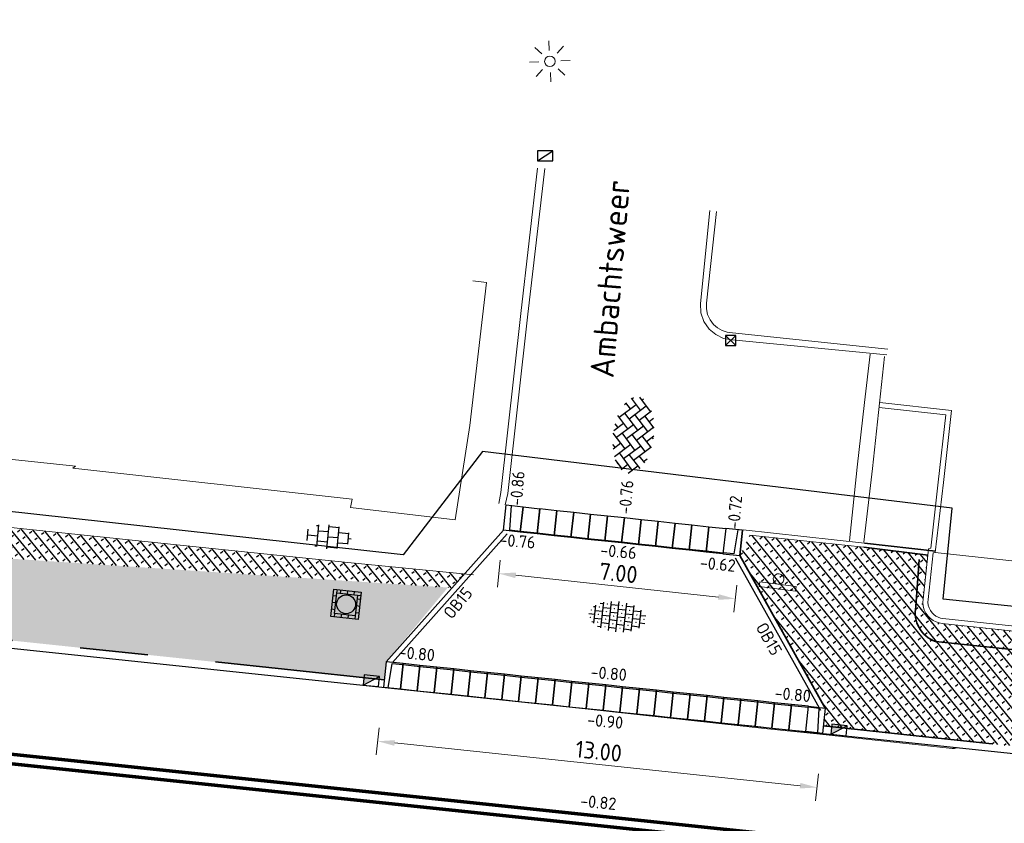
# Model space of a CAD drawing. Header units: metres. Extents: x -1 to 222837, y -2 to 853657.
# Tile 94 of 256: x 110821 to 110850, y 426770 to 426794. Entities that reach past the tile are written whole.
import ezdxf
from ezdxf.enums import TextEntityAlignment as Align

# ---------------------------------------------------------------- set-up
doc = ezdxf.new("R2010")
doc.units = ezdxf.units.M
doc.header["$XCLIPFRAME"] = 0
for name, pattern in [('1-1', [20, 10, -10]), ('VH-OPSLUITBAND_100X200', [16, 8, -2, 4, -2]), ('VH-TROTTOIRBAND_130-150', [15, 5, -2, 2, -2, 2, -2])]:
    doc.linetypes.add(name, pattern=pattern)
for name, color, linetype in [('A-Maatvoering', 30, 'Continuous'), ('GreenToColour', 30, 'Continuous'), ('X-REF', 7, 'Continuous')]:
    doc.layers.add(name, color=color, linetype=linetype)
for name, color, linetype, lineweight in [('B-ALG', 8, 'Continuous', 5), ('B-ALG_BEstaand asfalt', 8, 'Continuous', 5), ('B-GRS-WERKGRENS', 4, 'WERKGRENS', 25), ('B-Lichtmast', 8, 'Continuous', 5), ('B-OI-RI-GWA_KOLK-S', 30, 'Continuous', 30), ('B-OI-RI-GWA_RIOOLPUT-S', 30, 'Continuous', 30), ('B-WE-IE-TERREINAFSCHEIDING_KUNSTMATIG_HEKWERK-G', 22, 'IE-TERREINAFSCHEIDING-KUNSTMATIG', 13), ('B-WE-VH-VERHARDING_BETONSTRAATSTEEN-S', 252, 'Continuous', 25), ('B-WE-VH-VERHARDING_TEGEL-S', 252, 'Continuous', 25), ('Inritband', 200, 'Continuous', 25), ('N-KL-RIOOL-PUTDEKSEL', 10, 'Continuous', 25), ('N-WE-GR-BOS-A', 42, 'Continuous', 18), ('N-WE-IE-TERREINAFSCHEIDING_KUNSTMATIG-G', 30, 'IE-TERREINAFSCHEIDING-KUNSTMATIG', 35), ('N-WE-RI-HWA_KOLK-S', 150, 'Continuous', 25), ('N-WE-VH-KANTOPSLUITING_OB 150 250', 140, 'VH-OPSLUITBAND_100X200', 35), ('N-WE-VH-KANTOPSLUITING_RIJWIELPADBAND-G', 7, 'Continuous', 25), ('N-WE-VH-KANTOPSLUITING_RWSBAND-G', 210, 'VH-TROTTOIRBAND_130-150', 35), ('N-WE-VH-KANTOPSLUITING_VOORKANT RWS-BAND', 7, 'Continuous', 25), ('N-WE-VH-VERHARDING_ASFALT-G', 7, 'Continuous', 35), ('N-WE-VH-VERHARDING_TEGEL-S', 7, 'Continuous', 25), ('N-WE-VW-MARKERING_LANGS-G', 7, 'Continuous', 35), ('N-WE-VW-MARKERING_LANGS_STREEP-G', 7, 'Continuous', 35), ('Openbaar_verlichtingsobject', 1, 'Continuous', 0), ('X-XX-AL-HOOGTELABEL-T25', 7, 'Continuous', 25)]:
    doc.layers.add(name, color=color, linetype=linetype, lineweight=lineweight)
doc.styles.add('NLCS-ISO', font='NLCS-ISO.ttf')
doc.styles.add('NLCS-ISO-ANNOTATIEF-T25', font='NLCS-ISO.ttf', dxfattribs={"height": 2.5})
doc.styles.add('NLCS-ISO-M1000-T25', font='NLCS-ISO.ttf')
doc.styles.add('NLCS-ISO-M200-T35', font='NLCS-ISO.ttf')
doc.styles.add('RPS_18', font='isocp.shx', dxfattribs={"height": 1.8})
doc.linetypes.add('IE-TERREINAFSCHEIDING-KUNSTMATIG', pattern='A,4,[82,NLCS.shx,S=0.75,R=90,X=0,Y=0],4,-2', length=10)
doc.linetypes.add('WERKGRENS', pattern='A,2.5,-1,[133,ltypeshp.shx,S=1,R=0,X=-1,Y=0],-1,2.5', length=7)
doc.dimstyles.new('NLCS-ANNOTATIEF-T25-PIJL', dxfattribs={"dimtxt": 2.5, "dimasz": 2.5, "dimexe": 2, "dimexo": 2, "dimgap": 0.7, "dimtad": 1, "dimzin": 0, "dimdsep": 46, "dimtxsty": 'NLCS-ISO-ANNOTATIEF-T25', "dimcen": 0, "dimdle": 2, "dimclrd": 256, "dimclre": 256, "dimclrt": 256, "dimadec": 5, "dimazin": 0, "dimtfac": 1, "dimtofl": 0, "dimtmove": 1, "dimatfit": 0, "dimfxl": 2, "dimfxlon": 1, "dimtfillclr": 254, "dimtolj": 1, "dimtzin": 0, "dimlwd": 18, "dimlwe": 18, "dimarcsym": 0})
picture_1 = doc.add_image_def('image1.ecw', size_in_pixel=(400001, 250001))
picture_2 = doc.add_image_def('image2.ecw', size_in_pixel=(120000, 80000))
pattern_1 = [(128.98845873, (22218.36867, 85391.87407), (-0.19431817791, -0.15729095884), []), (38.98845873, (22218.38543, 85392.0332), (-0.15729095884, 0.19431817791), [0.09, -0.16])]

# ---------------------------------------------------------------- blocks, each defined once
blk = doc.blocks.new('SVH-BSS_KEIFORMAAT_KEPER-SO')
at = {"ltscale": 0.1}
for p, q in [((-5.2, 0.74), (-4.03, 1.91)), ((-5.2, -0.74), (-2.97, 1.48)), ((-4.56, 1.6), (-4.45, 1.48)), ((-3.6, 2.11), (-1.48, 0)), ((-2.48, 2.48), (-1.48, 1.48)), ((-2.23, 0.74), (-0.21, 2.76)), ((-2.23, 2.23), (-1.85, 2.61)), ((-2.23, -0.74), (0, 1.48)), ((-0.74, 2.23), (1.48, 0)), ((0.22, 2.75), (1.48, 1.48)), ((0.74, 2.23), (1.2, 2.68)), ((0.74, 0.74), (2.45, 2.45)), ((0.74, -0.74), (2.97, 1.48)), ((2.23, 2.23), (4.45, 0)), ((3.71, 0.74), (4.5, 1.53)), ((4.22, 1.72), (4.45, 1.48)), ((-5.34, 0.88), (-4.45, 0)), ((-4.81, -1.84), (-2.97, 0)), ((-3.71, 0.74), (-1.48, -1.48)), ((-2.23, -2.23), (0, 0)), ((-0.74, 0.74), (1.48, -1.48)), ((0.74, -2.23), (2.97, 0)), ((2.23, 0.74), (4.45, -1.48)), ((3.71, -0.74), (5.25, 0.79)), ((5.2, 0.74), (5.39, 0.55)), ((-5.73, -0.2), (-4.45, -1.48)), ((-3.71, -0.74), (-1.48, -2.97)), ((-0.74, -0.74), (1.48, -2.97)), ((2.23, -0.74), (3.84, -2.36)), ((3.71, -2.23), (5.57, -0.37)), ((5.2, -0.74), (5.41, -0.95)), ((-3.89, -2.41), (-2.97, -1.48)), ((-3.71, -2.23), (-3.27, -2.67)), ((-1.59, -3.08), (0, -1.48)), ((-0.74, -2.23), (0.21, -3.18)), ((1.36, -3.09), (2.97, -1.48)), ((2.23, -2.23), (2.78, -2.78)), ((-0.22, -3.19), (0, -2.97))]:
    blk.add_line(p, q, dxfattribs=at)
at = {"style": 'NLCS-ISO'}
blk.add_attdef('FORMAAT', text='', height=1.8, dxfattribs=at).set_placement((-5.83, -0.22), align=Align.MIDDLE_RIGHT)
blk.add_attdef('KLEUR', text='', height=1.8, dxfattribs=at).set_placement((5.82, -0.22), align=Align.MIDDLE_LEFT)
at = {"style": 'NLCS-ISO', "flags": 1}
blk.add_attdef('FUNCTIE', text='', height=1.8, dxfattribs=at).set_placement((0.12, -3.58), align=Align.MIDDLE_CENTER)
blk = doc.blocks.new('SVH-TEGEL_300X300_DUN_HALFST_KL-SO')
for p, q in [((-1.84, 1.5), (-1.5, 1.5)), ((-1.5, -1.6), (-1.5, 1.6)), ((0, -1.78), (0, 1.78)), ((0, 1.5), (1.5, 1.5)), ((1.5, -1.6), (1.5, 1.6)), ((-3.08, 0.75), (-3, 0.75)), ((-3, -0.83), (-3, 0.83)), ((-3, 0), (-1.5, 0)), ((-1.5, 0.75), (0, 0.75)), ((0, 0), (1.5, 0)), ((1.5, 0.75), (3, 0.75)), ((3, -0.83), (3, 0.83)), ((3, 0), (3.39, 0)), ((-3.08, -0.75), (-3, -0.75)), ((-1.5, -0.75), (0, -0.75)), ((1.5, -0.75), (3, -0.75)), ((-1.84, -1.5), (-1.5, -1.5)), ((0, -1.5), (1.5, -1.5))]:
    blk.add_line(p, q)
at = {"style": 'NLCS-ISO'}
blk.add_attdef('FORMAAT', text='', height=1.8, dxfattribs=at).set_placement((-3.18, 0), align=Align.MIDDLE_RIGHT)
blk.add_attdef('KLEUR', text='', height=1.8, dxfattribs=at).set_placement((3.49, 0), align=Align.MIDDLE_LEFT)
at = {"style": 'NLCS-ISO', "flags": 1}
blk.add_attdef('FUNCTIE', text='', height=1.8, dxfattribs=at).set_placement((0.12, -3.58), align=Align.MIDDLE_CENTER)
blk = doc.blocks.new('SVH-TEGEL_300X300_DUN_HALFST_STIP-SO')
for p, q in [((-3.7, 2.25), (-3, 2.25)), ((-3, -2.52), (-3, 2.52)), ((-2.22, 2.25), (-2.28, 2.25)), ((-2.25, 2.22), (-2.25, 2.28)), ((-1.5, -2.87), (-1.5, 2.87)), ((-1.5, 2.25), (0, 2.25)), ((0, -2.97), (0, 2.97)), ((0.78, 2.25), (0.72, 2.25)), ((0.75, 2.22), (0.75, 2.28)), ((1.5, -2.87), (1.5, 2.87)), ((1.5, 2.25), (3, 2.25)), ((3, -2.52), (3, 2.52)), ((-5.66, 0), (-4.5, 0)), ((-5.22, 0.75), (-5.28, 0.75)), ((-5.25, 0.72), (-5.25, 0.78)), ((-4.89, 1.5), (-4.5, 1.5)), ((-4.5, -1.8), (-4.5, 1.8)), ((-4.5, 0.75), (-3, 0.75)), ((-3.72, 1.5), (-3.78, 1.5)), ((-3.75, 1.47), (-3.75, 1.53)), ((-3.75, -0.03), (-3.75, 0.03)), ((-3, 1.5), (-1.5, 1.5)), ((-3, 0), (-1.5, 0)), ((-2.22, 0.75), (-2.28, 0.75)), ((-2.25, 0.72), (-2.25, 0.78)), ((-1.5, 0.75), (0, 0.75)), ((-0.72, 1.5), (-0.78, 1.5)), ((-0.75, 1.47), (-0.75, 1.53)), ((-0.75, -0.03), (-0.75, 0.03)), ((0, 1.5), (1.5, 1.5)), ((0, 0), (1.5, 0)), ((0.78, 0.75), (0.72, 0.75)), ((0.75, 0.72), (0.75, 0.78)), ((1.5, 0.75), (3, 0.75)), ((2.28, 1.5), (2.22, 1.5)), ((2.25, 1.47), (2.25, 1.53)), ((2.25, -0.03), (2.25, 0.03)), ((3, 1.5), (4.5, 1.5)), ((3, 0), (4.5, 0)), ((3.78, 0.75), (3.72, 0.75)), ((3.75, 0.72), (3.75, 0.78)), ((4.5, -1.8), (4.5, 1.8)), ((4.5, 0.75), (5.48, 0.75)), ((5.25, -0.03), (5.25, 0.03)), ((-5.22, -0.75), (-5.28, -0.75)), ((-5.25, -0.78), (-5.25, -0.72)), ((-4.89, -1.5), (-4.5, -1.5)), ((-4.5, -0.75), (-3, -0.75)), ((-3.72, 0), (-3.78, 0)), ((-3.72, -1.5), (-3.78, -1.5)), ((-3.75, -1.53), (-3.75, -1.47)), ((-3, -1.5), (-1.5, -1.5)), ((-2.22, -0.75), (-2.28, -0.75)), ((-2.25, -0.78), (-2.25, -0.72)), ((-1.5, -0.75), (0, -0.75)), ((-0.72, 0), (-0.78, 0)), ((-0.72, -1.5), (-0.78, -1.5)), ((-0.75, -1.53), (-0.75, -1.47)), ((0, -1.5), (1.5, -1.5)), ((0.78, -0.75), (0.72, -0.75)), ((0.75, -0.78), (0.75, -0.72)), ((1.5, -0.75), (3, -0.75)), ((2.28, 0), (2.22, 0)), ((2.28, -1.5), (2.22, -1.5)), ((2.25, -1.53), (2.25, -1.47)), ((3, -1.5), (4.5, -1.5)), ((3.78, -0.75), (3.72, -0.75)), ((3.75, -0.78), (3.75, -0.72)), ((4.5, -0.75), (5.48, -0.75)), ((5.28, 0), (5.22, 0)), ((-3.7, -2.25), (-3, -2.25)), ((-2.22, -2.25), (-2.28, -2.25)), ((-2.25, -2.28), (-2.25, -2.22)), ((-1.5, -2.25), (0, -2.25)), ((0.78, -2.25), (0.72, -2.25)), ((0.75, -2.28), (0.75, -2.22)), ((1.5, -2.25), (3, -2.25))]:
    blk.add_line(p, q)
at = {"style": 'NLCS-ISO'}
blk.add_attdef('FORMAAT', text='', height=1.8, dxfattribs=at).set_placement((-5.76, 0), align=Align.MIDDLE_RIGHT)
blk.add_attdef('KLEUR', text='', height=1.8, dxfattribs=at).set_placement((5.58, 0), align=Align.MIDDLE_LEFT)
at = {"style": 'NLCS-ISO', "flags": 1}
blk.add_attdef('FUNCTIE', text='', height=1.8, dxfattribs=at).set_placement((0.12, -3.58), align=Align.MIDDLE_CENTER)
blk = doc.blocks.new('inritband tussenstuk')
at = {"layer": 'Inritband', "flags": 128}
blk.add_lwpolyline([(0, 0.75), (0, 0), (0.5, 0), (0.5, 0.75)], close=True, dxfattribs=at)
blk.add_lwpolyline([(0, 0.72), (0.5, 0.72)], dxfattribs=at)
blk = doc.blocks.new('inritband zijkant')
at = {"layer": 'Inritband', "flags": 128}
blk.add_lwpolyline([(0, 0.75), (0, 0), (0.5, 0), (0.5, 0.75)], close=True, dxfattribs=at)
blk.add_lwpolyline([(0.144, 0), (0.18, 0.72), (0.5, 0.72)], dxfattribs=at)
blk = doc.blocks.new('B-SRI-KOLK_STRAAT_300X300-SO')
at = {"color": 0}
for p, q in [((-0.75, 0), (0.75, 1.5)), ((0.75, 0), (-0.75, 1.5))]:
    blk.add_line(p, q, dxfattribs=at)
blk.add_3dface([(-0.75, 0), (0.75, 0), (0.75, 1.5), (-0.75, 1.5)], dxfattribs=at)
blk = doc.blocks.new('B-SRI-KOLK_TROTTOIR-SO')
at = {"color": 0}
blk.add_line((-1.125, 0), (1.125, 1.5), dxfattribs=at)
blk.add_3dface([(-1.125, 0), (1.125, 0), (1.125, 1.5), (-1.125, 1.5)], dxfattribs=at)
blk = doc.blocks.new('B-SRI-PUT_GWA-SO')
at = {"layer": 'N-KL-RIOOL-PUTDEKSEL'}
for p, q in [((-2, 2), (2.05, 2)), ((-2, -2.05), (-2, 2)), ((-1.5, 1.5), (-1.5, 2)), ((-1.5, 1.5), (1.55, 1.5)), ((-1.5, -1.55), (-1.5, 1.5)), ((-0.95, 1.5), (-0.95, 2)), ((0.05, 1.5), (0.05, 2)), ((1.05, 1.5), (1.05, 2)), ((1.55, 1.5), (1.55, -1.55)), ((1.55, 1.5), (2.05, 1.5)), ((2.05, 2), (2.05, -2.05)), ((-1.5, 1), (-2, 1)), ((-1.5, 0), (-2, 0)), ((1.55, 0.95), (2.05, 0.95)), ((-1.5, -1), (-2, -1)), ((1.55, -0.05), (2.05, -0.05)), ((1.55, -1.05), (2.05, -1.05)), ((2.05, -2.05), (-2, -2.05)), ((-1.5, -1.55), (-1.5, -2.05)), ((1.55, -1.55), (-1.5, -1.55)), ((-0.5, -1.55), (-0.5, -2.05)), ((0.5, -1.55), (0.5, -2.05)), ((1.55, -1.55), (1.55, -2.05))]:
    blk.add_line(p, q, dxfattribs=at)
blk.add_circle((0.03, -0.02), 1.39, dxfattribs=at)
blk = doc.blocks.new('N-SRI-KOLK_TROTTOIR-SO')
blk.add_hatch(color=256).paths.add_polyline_path([(1.125, 1.5), (-1.125, 1.5), (-1.125, 0)])
blk.add_line((-1.125, 0), (1.125, 1.5))
at = {"flags": 128}
blk.add_lwpolyline([(-1.125, 0), (1.125, 0), (1.125, 1.5), (-1.125, 1.5)], close=True, dxfattribs=at)
blk = doc.blocks.new('*D474')
at = {"layer": 'A-Maatvoering', "linetype": 'Continuous', "lineweight": 18, "transparency": 16777216}
for p, q in [((110831.445, 426773.116), (110831.361, 426772.32)), ((110831.901, 426772.666), (110843.835, 426771.409)), ((110844.374, 426771.754), (110844.29, 426770.959))]:
    blk.add_line(p, q, dxfattribs=at)
at = {"layer": 'A-Maatvoering', "transparency": 16777216}
for points in [[(110831.909, 426772.749), (110831.892, 426772.583), (110831.403, 426772.718)], [(110843.843, 426771.492), (110843.826, 426771.326), (110844.332, 426771.357)]]:
    blk.add_solid(points, dxfattribs=at)
at = {"layer": 'Defpoints', "color": 0, "transparency": 16777216}
for p in [(110831.571, 426774.309), (110844.499, 426772.948), (110844.332, 426771.357)]:
    blk.add_point(p, dxfattribs=at)
at = {"layer": 'A-Maatvoering', "transparency": 16777216, "insert": (110837.908, 426772.425), "char_height": 0.5, "attachment_point": 5, "rotation": 353.9885, "style": 'NLCS-ISO-ANNOTATIEF-T25'}
blk.add_mtext('\\A1;13.00', dxfattribs=at)
blk = doc.blocks.new('*D476')
at = {"layer": 'A-Maatvoering', "linetype": 'Continuous', "lineweight": 18, "transparency": 16777216}
for p, q in [((110835.009, 426778.055), (110834.924, 426777.26)), ((110835.464, 426777.604), (110841.43, 426776.965)), ((110841.97, 426777.31), (110841.884, 426776.514))]:
    blk.add_line(p, q, dxfattribs=at)
at = {"layer": 'A-Maatvoering', "transparency": 16777216}
for points in [[(110835.473, 426777.687), (110835.455, 426777.521), (110834.967, 426777.657)], [(110841.439, 426777.048), (110841.421, 426776.882), (110841.927, 426776.912)]]:
    blk.add_solid(points, dxfattribs=at)
at = {"layer": 'Defpoints', "color": 0, "transparency": 16777216}
for p in [(110835.143, 426779.302), (110842.103, 426778.557), (110841.927, 426776.912)]:
    blk.add_point(p, dxfattribs=at)
at = {"layer": 'A-Maatvoering', "transparency": 16777216, "insert": (110838.488, 426777.672), "char_height": 0.5, "attachment_point": 5, "rotation": 353.8854, "style": 'NLCS-ISO-ANNOTATIEF-T25'}
blk.add_mtext('\\A1;7.00', dxfattribs=at)
blk = doc.blocks.new('bestaand lichtmast')
at = {"layer": 'B-Lichtmast'}
for p, q in [((-0.08, 1.62), (-0.14, 3)), ((-2.22, 2.02), (-1.2, 1.09)), ((1.09, 1.2), (2.02, 2.22)), ((1.62, 0.08), (3, 0.14)), ((-3, -0.14), (-1.62, -0.08)), ((-2.02, -2.22), (-1.09, -1.2)), ((1.2, -1.09), (2.22, -2.02)), ((0.14, -3), (0.08, -1.62))]:
    blk.add_line(p, q, dxfattribs=at)
blk.add_circle((0, 0), 0.77, dxfattribs=at)
blk = doc.blocks.new('Verkeersbord')
at = {"layer": 'B-ALG'}
for p, q in [((2.69, 1.47), (-2.69, 1.47)), ((-2.69, 1.47), (-2.69, 0.78)), ((2.69, 0.78), (2.69, 1.47)), ((-2.69, 0.78), (2.69, 0.78))]:
    blk.add_line(p, q, dxfattribs=at)
blk.add_ellipse((0, 0), major_axis=(0.489, 0.613), ratio=1, start_param=3.814792, end_param=10.097977, dxfattribs=at)

msp = doc.modelspace()

# ---------------------------------------------------------------- hatches: boundary and pattern name
at = {"layer": 'GreenToColour', "transparency": 33554559}
h = msp.add_hatch(dxfattribs=at)
h.set_pattern_fill('AGR-PLANTGATVERBETERING_02', color=256, style=0, pattern_type=2)
h.set_pattern_definition(pattern_1)
edge = h.paths.add_edge_path()
edge.add_line((110726.2001, 426792.1871), (110725.381, 426792.6265))
edge.add_line((110725.381, 426792.6265), (110725.3484, 426792.5858))
edge.add_arc((110777.3242, 426902.4914), 121.576, 244.689955, 245.133132)
h.paths.add_polyline_path([(110816.7147, 426778.351), (110816.4797, 426776.1198), (110831.5943, 426774.5281), (110831.6492, 426775.0533), (110833.468, 426777.2457)])
h = msp.add_hatch(dxfattribs=at)
h.set_pattern_fill('AGR-PLANTGATVERBETERING_02', color=256, style=0, pattern_type=2)
h.set_pattern_definition(pattern_1)
h.paths.add_polyline_path([(110816.8262, 426779.4099), (110816.7147, 426778.351), (110833.5951, 426777.2373), (110833.9567, 426777.6431), (110830.527, 426777.98), (110826.243, 426778.423), (110820.789, 426778.994)])
h = msp.add_hatch(dxfattribs=at)
h.set_pattern_fill('AGR-PLANTGATVERBETERING_02', color=256, style=0, pattern_type=2)
h.set_pattern_definition([(128.98845873, (22149.22415, 85347.92565), (-0.19431817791, -0.15729095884), []), (38.98845873, (22149.2409, 85348.08477), (-0.15729095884, 0.19431817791), [0.09, -0.16])])
edge = h.paths.add_edge_path()
edge.add_line((110857.4456, 426771.8058), (110857.7965, 426775.1382))
edge.add_line((110857.7965, 426775.1382), (110847.9942, 426776.1792))
edge.add_arc((110848.1149, 426776.8336), 0.6655, 174.96727, 259.55028, ccw=False)
edge.add_line((110847.452, 426776.892), (110847.6028, 426778.202))
edge.add_line((110847.6028, 426778.202), (110847.2859, 426778.2401))
edge.add_line((110847.2859, 426778.2401), (110845.715, 426778.4292))
edge.add_line((110845.715, 426778.4292), (110842.6945, 426778.7514))
edge.add_line((110842.6945, 426778.7514), (110842.357, 426778.7874))
edge.add_line((110842.357, 426778.7874), (110842.0634, 426778.1839))
edge.add_line((110842.0634, 426778.1839), (110844.5779, 426773.6938))
edge.add_line((110844.5779, 426773.6938), (110844.5224, 426773.1667))
edge.add_line((110844.5224, 426773.1667), (110857.4456, 426771.8058))
at = {"layer": 'N-WE-GR-BOS-A', "transparency": 33554559}
h = msp.add_hatch(dxfattribs=at)
h.set_pattern_fill('AGR-BOSPLANTSOEN', color=102, scale=0.2, style=0, pattern_type=2)
h.set_pattern_definition([(0, (-0.75, 0), (0.2, 0.2), [0.24, -0.16]), (90, (-0.63, -0.08), (-0.8, 5e-17), [0.16, -0.24]), (90, (-0.43, 0.12), (-0.8, 5e-17), [0.16, -0.24]), (90, (-0.23, -0.04), (-0.8, 5e-17), [0.08, -0.32]), (90, (-0.03, 0.16), (-0.8, 5e-17), [0.08, -0.32])])
edge = h.paths.add_edge_path()
edge.add_line((110833.6745, 426767.3307), (110815.6917, 426769.2244))
edge.add_line((110815.6917, 426769.2244), (110812.7281, 426769.5365))
edge.add_line((110812.7281, 426769.5365), (110783.5625, 426772.6078))
edge.add_line((110783.5625, 426772.6078), (110781.2071, 426772.8559))
edge.add_line((110781.2071, 426772.8559), (110781.1484, 426772.299))
edge.add_line((110781.1484, 426772.299), (110783.4353, 426772.0581))
edge.add_line((110783.4353, 426772.0581), (110812.0784, 426769.0418))
edge.add_line((110812.0784, 426769.0418), (110815.1057, 426768.723))
edge.add_line((110815.1057, 426768.723), (110820.4576, 426768.1594))
edge.add_arc((110815.1981, 426718.2156), 50.22, 72.67853, 83.98846, ccw=False)
edge.add_line((110830.1502, 426766.1581), (110831.7802, 426765.6497))
edge.add_arc((110834.692, 426774.9862), 9.78, 252.67853, 261.03071)
edge.add_arc((110833.2109, 426765.6024), 0.28, 261.03071, 353.98846)
edge.add_line((110833.4894, 426765.573), (110833.6745, 426767.3307))

# ---------------------------------------------------------------- linework, layer by layer
at = {"flags": 128}
msp.add_lwpolyline([(110842.143, 426778.9297), (110842.0634, 426778.1839)], dxfattribs=at)
at = {"layer": 'B-ALG'}
for points in [[(110836.105, 426789.595), (110835.618, 426785.318), (110835.031, 426780.046), (110834.9628, 426779.721)], [(110836.325, 426789.58), (110835.826, 426785.291), (110835.234, 426780.013), (110835.1541, 426779.6809)], [(110841.183, 426788.344), (110840.904, 426785.606), (110840.9173, 426785.3356), (110841.0038, 426785.0792), (110841.157, 426784.856), (110841.3521, 426784.6914), (110841.5829, 426784.5827), (110841.834, 426784.537), (110846.388, 426784.098)], [(110841.374, 426788.316), (110841.077, 426785.62), (110841.0775, 426785.4503), (110841.114, 426785.2847), (110841.1849, 426785.1305), (110841.287, 426784.995), (110841.4055, 426784.8913), (110841.5422, 426784.813), (110841.6917, 426784.7632), (110841.848, 426784.744), (110846.416, 426784.269)], [(110834.2201, 426777.6172), (110830.527, 426777.98), (110826.243, 426778.423), (110820.789, 426778.994), (110815.034, 426779.598), (110804.01, 426780.701), (110800.253, 426781.06), (110793.162, 426781.842), (110785.872, 426782.666), (110778.361, 426783.521), (110771.01, 426784.328), (110765.327, 426784.955)], [(110845.904, 426784.118), (110845.733, 426782.695), (110845.516, 426780.785), (110845.288, 426778.621)], [(110853.9942, 426775.5468), (110848.0174, 426776.1845), (110847.9286, 426776.2009), (110847.838, 426776.2321), (110847.7531, 426776.2764), (110847.6757, 426776.3329), (110847.607, 426776.4008), (110847.5422, 426776.4895), (110847.4932, 426776.5889), (110847.462, 426776.6952), (110847.4495, 426776.8053), (110847.4555, 426776.9063), (110847.6122, 426778.3872), (110847.6812, 426778.4024), (110847.905, 426780.3509), (110848.1262, 426782.3266), (110846.1643, 426782.5459)], [(110854.01, 426775.696), (110848.039, 426776.333), (110847.9669, 426776.3463), (110847.8975, 426776.3703), (110847.8325, 426776.4042), (110847.7732, 426776.4474), (110847.721, 426776.499), (110847.671, 426776.5675), (110847.6335, 426776.6436), (110847.6095, 426776.725), (110847.6, 426776.8093), (110847.605, 426776.894), (110847.75, 426778.264), (110847.818, 426778.279), (110848.054, 426780.334), (110848.292, 426782.459), (110846.181, 426782.695)], [(110845.73, 426778.555), (110842.161, 426778.946)], [(110845.717, 426778.429), (110842.357, 426778.7874)]]:
    msp.add_lwpolyline(points, dxfattribs=at)
at = {"layer": 'B-ALG', "flags": 128}
for points in [[(110846.321, 426784.047), (110845.967, 426780.747), (110845.713, 426778.583)], [(110871.5824, 426775.6983), (110847.818, 426778.279)]]:
    msp.add_lwpolyline(points, dxfattribs=at)
at = {"layer": 'B-ALG_BEstaand asfalt', "flags": 128}
msp.add_lwpolyline([(110833.6583, 426774.0895), (110842.874, 426773.086), (110844.327, 426772.932), (110848.313, 426772.508), (110848.3782, 426772.5084), (110848.4416, 426772.5232), (110848.4577, 426772.531)], dxfattribs=at)
at = {"layer": 'B-GRS-WERKGRENS', "flags": 128}
msp.add_lwpolyline([(110696.0424, 426984.6552), (110683.8611, 426993.0575), (110681.5434, 426989.648), (110647.8047, 426943.6556), (110640.0829, 426933.4366), (110631.1128, 426920.9005, 0.1052077), (110625.3199, 426903.2705), (110623.1195, 426903.1135), (110622.8302, 426899.1404), (110622.8257, 426889.069), (110624.314, 426881.9131), (110619.9478, 426879.8593), (110610.3848, 426873.2075), (110605.3942, 426863.2003), (110609.4478, 426861.4866), (110615.1856, 426858.5041), (110624.3283, 426850.7908), (110624.9802, 426851.6022), (110633.8741, 426844.4563), (110643.0504, 426836.1435), (110655.3674, 426823.3669), (110656.8702, 426821.845), (110655.5569, 426820.1319), (110651.9971, 426815.8251), (110661.0857, 426808.031), (110673.7143, 426797.8916), (110678.9933, 426800.935), (110682.0087, 426797.6368), (110681.3441, 426795.8887), (110682.3406, 426793.9995), (110688.6092, 426792.8127), (110694.4162, 426788.3905), (110707.3498, 426779.7534), (110715.9972, 426773.9651), (110732.7151, 426767.339), (110745.7247, 426763.2028), (110771.1914, 426758.373, 0.0609615), (110771.6742, 426758.3185), (110776.6174, 426758.3652, 0.2032449), (110778.0492, 426758.9882), (110779.3918, 426760.4028), (110780.9873, 426760.4434), (110817.1705, 426756.6066), (110816.6589, 426751.3461), (110815.9469, 426746.519), (110856.8361, 426742.5539), (110868.464, 426743.0015), (110903.6966, 426739.1644), (110904.3848, 426743.7349), (110908.755, 426743.0671), (110933.5332, 426740.8075), (110948.0408, 426738.8473), (110947.4256, 426740.8728), (110946.1413, 426744.2355), (110945.7955, 426745.6803), (110945.6322, 426748.1471), (110946.284, 426749.2657), (110950.55, 426751.1074), (110955.1425, 426754.8833), (110957.03, 426770.6443, -0.1858071), (110962.3439, 426783.753), (110989.6664, 426800.1273), (111094.2752, 426788.8928), (111096.9393, 426786.2536), (111113.387, 426770.3931), (111118.0944, 426765.9923), (111122.4936, 426760.6996), (111125.9314, 426762.8446), (111132.5526, 426748.3003), (111130.756, 426746.1019), (111135.8274, 426730.5828), (111138.6736, 426726.3465), (111145.5036, 426725.3036), (111154.9471, 426706.8249), (111165.7603, 426690.152), (111168.851, 426684.8194, -0.4623624), (111168.5963, 426684.1014), (111167.0071, 426683.4965, 0.420484), (111166.7216, 426682.8413), (111168.1987, 426679.1971, 0.4081062), (111168.8402, 426678.9177), (111171.0563, 426679.7624, -0.3865109), (111171.6824, 426679.5171), (111181.5181, 426659.6501, -0.0508334), (111182.4436, 426652.4704), (111182.0314, 426643.923, 0.1424738), (111183.8712, 426635.0932), (111183.4465, 426634.9245, 0.4355486), (111183.181, 426634.2421), (111186.4656, 426627.4501, 0.391009), (111187.0968, 426627.2017), (111187.7695, 426627.4631, -0.6217047), (111188.6778, 426626.8695), (111191.3536, 426623.2086), (111193.4941, 426621.7053, 0.0312453), (111201.9852, 426616.7325), (111203.0999, 426614.7511), (111204.682, 426609.1244), (111214.9386, 426601.3343), (111217.1204, 426598.7395), (111225.8995, 426589.0359), (111234.1322, 426582.7269), (111239.4891, 426579.6722), (111245.6835, 426577.3486), (111253.4749, 426571.9169), (111263.6, 426564.0526), (111282.5854, 426548.9024), (111301.6692, 426532.7467, 0.3053725), (111302.2245, 426532.6856), (111306.0353, 426534.6841, -0.2980823), (111306.5802, 426534.6315), (111324.4609, 426520.2968), (111328.5947, 426517.3176), (111334.5617, 426512.1897), (111347.6676, 426496.9046), (111348.8032, 426495.5161), (111350.8304, 426490.6816), (111350.3674, 426489.5288), (111350.1567, 426488.113), (111358.3017, 426484.7489), (111354.8474, 426480.6644), (111368.3123, 426468.1831), (111377.3553, 426476.996, 0.1363374), (111383.9435, 426482.7516), (111385.2075, 426486.335, 0.1290898), (111392.5323, 426491.085), (111402.9598, 426500.6813), (111414.8163, 426512.1936), (111417.8476, 426515.9853), (111419.2589, 426514.9338), (111421.3759, 426518.0123), (111420.2224, 426518.9196), (111422.81, 426522.1924), (111426.863, 426530.0682, 0.0350706), (111434.8335, 426544.8206), (111439.2413, 426554.0134, -0.0523081), (111448.8827, 426568.1194, -0.040521), (111456.7487, 426576.4924, -0.0466952), (111473.4248, 426590.6198), (111485.5951, 426597.7662, -0.0126767), (111492.9285, 426600.958), (111508.0649, 426606.5204, 0.4105065), (111508.3639, 426607.1562), (111505.5678, 426615.0734, 0.4168207), (111504.9257, 426615.3769, 0.0905865), (111453.5553, 426585.3427, 0.0753554), (111438.7111, 426569.8858), (111431.5958, 426575.2906), (111449.9864, 426597.6332, -0.0167918), (111466.0879, 426610.5482, -0.0557367), (111491.1449, 426625.909), (111496.7623, 426628.282), (111500.0134, 426627.408), (111496.8382, 426635.2441, 0.4365131), (111496.1526, 426635.5043), (111483.8851, 426629.4186), (111469.1011, 426620.6492), (111459.7603, 426613.6987), (111449.6345, 426605.6254), (111441.1156, 426596.9369), (111429.1984, 426582.1603), (111431.0516, 426580.4575), (111406.3855, 426549.5491), (111397.0353, 426537.6586), (111395.2825, 426538.9636), (111392.9955, 426535.9501), (111394.7182, 426534.652), (111385.0563, 426522.0908), (111383.9989, 426523.6376), (111382.3412, 426528.1461), (111377.4375, 426522.2271), (111374.2352, 426518.6692), (111371.5931, 426517.349), (111368.7588, 426516.8835, -0.1652702), (111368.4414, 426516.9363), (111351.2649, 426526.1508), (111324.3951, 426546.666, -0.3657024), (111324.2558, 426547.2959), (111327.3573, 426553.7283), (111318.6307, 426557.5297), (111316.993, 426553.8053, -0.292044), (111316.5453, 426553.5067), (111315.0912, 426553.4777, -0.1776704), (111314.7655, 426553.5899), (111310.1408, 426557.3558), (111311.2887, 426558.5858), (111304.2587, 426562.7405), (111301.5045, 426560.4492), (111295.9509, 426564.4743), (111281.0543, 426575.6912), (111258.9288, 426592.957), (111249.3591, 426601.8548, -0.343865), (111248.8513, 426603.8594), (111251.0811, 426609.1697), (111244.5637, 426612.1342), (111243.3013, 426609.3809, -0.38751), (111240.247, 426608.7097), (111235.9586, 426611.3734), (111222.8523, 426621.7349, -0.1019607), (111210.3565, 426637.5663), (111200.0165, 426658.1073), (111201.4139, 426658.6408), (111199.3001, 426663.2598), (111197.9906, 426662.7333), (111191.4076, 426676.6319), (111174.4849, 426716.3816), (111175.4097, 426716.7231), (111171.0205, 426729.4174), (111175.0412, 426731.185), (111170.1325, 426742.3426), (111166.2238, 426740.4392, -0.410464), (111165.5682, 426740.6918), (111138.6135, 426800.3934), (111133.3697, 426808.996), (111125.2446, 426812.7715), (111122.0804, 426814.7113), (111120.4075, 426811.7274), (111112.4651, 426815.0539), (111113.977, 426818.0228), (111102.5934, 426823.5257), (111102.2145, 426825.6444), (111101.5386, 426826.104), (111098.4509, 426820.0386), (111098.1228, 426816.7559, -0.4783147), (111097.1304, 426815.9869), (111079.7528, 426814.8965), (111037.4827, 426818.9619), (111036.1483, 426820.676), (111025.3219, 426821.8651, -0.5882687), (111024.7204, 426822.5699), (111025.1154, 426826.7463), (111011.1397, 426828.3732), (111010.5098, 426823.377), (110975.0569, 426827.1641, -0.4227405), (110973.7842, 426826.145), (110972.2564, 426826.4378), (110959.5596, 426833.3734), (110958.1603, 426830.409), (110957.3954, 426829.099), (110954.2397, 426830.6759, 0.4177603), (110954.0263, 426831.7812), (110953.0451, 426832.2923), (110947.7288, 426821.8867, 0.3948319), (110948.0794, 426820.5624), (110946.5009, 426817.2404, 0.3462481), (110946.8876, 426815.8708), (110948.0794, 426815.2823), (110932.6313, 426785.3128), (110928.0532, 426787.6811), (110926.0816, 426783.9946), (110917.98, 426788.1352), (110915.9109, 426784.42), (110924.7467, 426780.0296), (110923.0733, 426776.8554, -0.3567778), (110920.2972, 426775.4672), (110916.1875, 426776.0072), (110915.9141, 426771.5714), (110913.7365, 426768.8555), (110905.8767, 426769.8295), (110900.4014, 426769.4949), (110863.1263, 426773.5086), (110863.2476, 426775.3474), (110848.047, 426776.8987), (110848.3121, 426779.5808), (110834.4844, 426781.2506), (110832.1514, 426778.2107), (110815.8574, 426780.0038), (110815.8584, 426779.1503), (110801.2397, 426780.3392), (110782.6093, 426782.222), (110759.4143, 426784.7077), (110754.5988, 426785.9779), (110742.745, 426787.1149, -0.0827147), (110722.469, 426795.3305), (110715.9744, 426799.6762), (110697.6211, 426814.5447), (110698.7305, 426815.8539), (110693.1992, 426820.2996), (110694.4011, 426821.1956), (110690.4312, 426824.4068), (110689.2759, 426823.1938), (110680.9801, 426829.6825), (110667.8024, 426840.4947), (110648.298, 426856.8491), (110644.9707, 426860.4465), (110640.9767, 426865.7977, -0.1510224), (110633.0251, 426899.4367), (110633.3008, 426902.589), (110632.0835, 426902.7381, -0.0338708), (110634.6762, 426913.6872, -0.0642324), (110643.7421, 426928.4733), (110681.0035, 426978.4881), (110692.6868, 426980.9045)], format="xyb", close=True, dxfattribs=at)
at = {"layer": 'B-WE-IE-TERREINAFSCHEIDING_KUNSTMATIG_HEKWERK-G', "flags": 128}
msp.add_lwpolyline([(110722.4, 426798.188), (110722.264, 426797.722), (110723.1696, 426797.0989), (110724.0874, 426796.4938), (110725.017, 426795.907), (110726.3315, 426795.1202), (110727.6671, 426794.37), (110729.023, 426793.657), (110730.2773, 426793.1268), (110731.5391, 426792.6144), (110732.808, 426792.12), (110734.2724, 426791.575), (110735.7456, 426791.054), (110737.227, 426790.557), (110738.8018, 426790.3014), (110740.3806, 426790.072), (110741.963, 426789.869), (110743.017, 426789.698), (110743.153, 426789.502), (110750.543, 426788.47), (110750.561, 426788.543), (110754.971, 426788.085), (110760.056, 426787.518), (110760.048, 426787.491), (110760.389, 426787.449), (110760.507, 426787.715), (110762.701, 426787.448), (110765.426, 426787.144), (110765.98, 426786.843), (110768.945, 426786.519), (110768.955, 426786.591), (110774.319, 426785.947), (110785.593, 426784.656), (110785.742, 426784.608), (110786.63, 426783.632), (110789.085, 426783.337), (110792.791, 426783.154), (110792.932, 426783.765), (110792.857, 426783.877), (110794.496, 426783.726), (110794.485, 426783.62), (110800.464, 426782.961), (110800.34, 426782.232), (110806.242, 426781.66), (110806.3296, 426782.3354), (110806.3421, 426782.4499), (110814.382, 426781.567), (110814.421, 426781.626), (110817.353, 426781.301), (110817.391, 426781.363), (110822.503, 426780.821), (110822.431, 426780.755), (110830.645, 426779.843), (110830.6032, 426779.6025), (110833.68, 426779.234), (110834.113, 426782.019), (110834.608, 426786.226), (110834.203, 426786.28)], dxfattribs=at)
at = {"layer": 'N-WE-IE-TERREINAFSCHEIDING_KUNSTMATIG-G', "flags": 128}
msp.add_lwpolyline([(110861.5766, 426774.2148), (110847.8222, 426775.6532, -0.3738713), (110847.2434, 426776.6887), (110847.3394, 426778.0704)], format="xyb", dxfattribs=at)
at = {"layer": 'N-WE-VH-KANTOPSLUITING_OB 150 250', "flags": 128}
for points in [[(110835.103, 426778.9296), (110831.6507, 426775.0551)], [(110844.5779, 426773.6938), (110842.0634, 426778.1839)]]:
    msp.add_lwpolyline(points, dxfattribs=at)
at = {"layer": 'N-WE-VH-KANTOPSLUITING_RIJWIELPADBAND-G', "flags": 128}
for points in [[(110835.2149, 426778.8298), (110831.8344, 426775.0357)], [(110844.447, 426773.6205), (110841.9325, 426778.1106)]]:
    msp.add_lwpolyline(points, dxfattribs=at)
at = {"layer": 'N-WE-VH-KANTOPSLUITING_RWSBAND-G', "flags": 128}
for points in [[(110831.5943, 426774.5281), (110828.6553, 426774.8376), (110764.6206, 426781.581, -0.1429722), (110701.5681, 426807.4033), (110697.816, 426810.439), (110697.0454, 426811.0725), (110696.283, 426811.7159), (110695.529, 426812.369), (110694.7816, 426813.0334), (110694.0429, 426813.7075), (110693.313, 426814.391), (110691.2119, 426816.4429)], [(110844.5228, 426773.1666), (110847.5285, 426772.8501), (110900.5404, 426767.2675, 0.2021934), (110930.1228, 426776.2271, 0.2021934)]]:
    msp.add_lwpolyline(points, format="xyb", dxfattribs=at)
msp.add_lwpolyline([(110845.715, 426778.4292), (110847.6028, 426778.202)], dxfattribs=at)
at = {"layer": 'N-WE-VH-KANTOPSLUITING_VOORKANT RWS-BAND', "flags": 128}
msp.add_lwpolyline([(110691.0539, 426816.2898), (110693.164, 426814.244), (110693.4749, 426813.9475), (110693.7876, 426813.6529), (110694.1021, 426813.3602), (110694.4185, 426813.0695), (110694.7365, 426812.7807), (110695.0564, 426812.4939), (110695.378, 426812.209), (110695.5954, 426812.0184), (110695.8135, 426811.8288), (110696.0325, 426811.64), (110696.2522, 426811.4521), (110696.4727, 426811.2652), (110696.694, 426811.0791), (110696.916, 426810.894), (110700.638, 426807.9028), (110701.431, 426807.2313, 0.1429722), (110764.5976, 426781.3622), (110828.6323, 426774.6188), (110847.5055, 426772.6313), (110900.5174, 426767.0487, 0.3169914)], format="xyb", dxfattribs=at)
at = {"layer": 'N-WE-VH-VERHARDING_ASFALT-G', "flags": 128}
msp.add_lwpolyline([(110845.73, 426778.555), (110847.8221, 426778.3147)], dxfattribs=at)
at = {"layer": 'N-WE-VW-MARKERING_LANGS-G', "linetype": '1-1', "ltscale": 0.5, "const_width": 0.1, "flags": 128}
for points in [[(110845.9495, 426769.668), (110829.9506, 426771.3528)], [(110845.9201, 426769.3895), (110829.9213, 426771.0743)]]:
    msp.add_lwpolyline(points, dxfattribs=at)
at = {"layer": 'N-WE-VW-MARKERING_LANGS_STREEP-G', "const_width": 0.1, "flags": 128}
for points in [[(110782.6791, 426776.3308), (110787.7648, 426775.7953), (110805.4109, 426773.937), (110823.1443, 426772.0695), (110829.9506, 426771.3528)], [(110782.6498, 426776.0524), (110787.7355, 426775.5168), (110805.3816, 426773.6585), (110823.115, 426771.7911), (110829.9213, 426771.0743)]]:
    msp.add_lwpolyline(points, dxfattribs=at)

# ---------------------------------------------------------------- block references
at = {"layer": 'B-ALG', "xscale": 0.2, "yscale": 0.2, "rotation": 172.756866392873}
msp.add_blockref('Verkeersbord', (110843.2042, 426777.4958), dxfattribs=at)
at = {"layer": 'B-OI-RI-GWA_KOLK-S', "xscale": 0.1999999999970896, "yscale": 0.1999999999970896, "zscale": 0.1999999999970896}
for name, p in [('B-SRI-KOLK_TROTTOIR-SO', (110836.33, 426789.808, -0.906)), ('B-SRI-KOLK_TROTTOIR-SO', (110836.33, 426789.808, -0.906)), ('B-SRI-KOLK_STRAAT_300X300-SO', (110841.791, 426784.369, -0.877)), ('B-SRI-KOLK_STRAAT_300X300-SO', (110841.791, 426784.369, -0.877))]:
    msp.add_blockref(name, p, dxfattribs=at)
at = {"layer": 'B-OI-RI-GWA_RIOOLPUT-S', "xscale": 0.1999999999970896, "yscale": 0.1999999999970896, "zscale": 0.1999999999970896, "rotation": 353.4597237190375}
msp.add_blockref('B-SRI-PUT_GWA-SO', (110830.4656, 426776.7556, -0.791), dxfattribs=at)
at = {"layer": 'B-WE-VH-VERHARDING_BETONSTRAATSTEEN-S', "xscale": 0.2, "yscale": 0.2, "rotation": 82.17539705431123}
msp.add_blockref('SVH-BSS_KEIFORMAAT_KEPER-SO', (110838.8903, 426781.7551), dxfattribs=at)
at = {"layer": 'B-WE-VH-VERHARDING_TEGEL-S', "xscale": 0.2, "yscale": 0.2, "zscale": 0.2, "rotation": 354.7614863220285}
msp.add_blockref('SVH-TEGEL_300X300_DUN_HALFST_KL-SO', (110829.9412, 426778.7411), dxfattribs=at)
at = {"layer": 'Inritband', "xscale": -1}
for name, p, rotation in [('inritband zijkant', (110835.1828, 426779.6753), 173.885400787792), ('inritband tussenstuk', (110835.6798, 426779.62), 173.8854007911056), ('inritband tussenstuk', (110836.1771, 426779.5688), 173.8854007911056), ('inritband tussenstuk', (110836.6743, 426779.5155), 173.8854007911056), ('inritband tussenstuk', (110837.1715, 426779.4623), 173.8854007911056), ('inritband tussenstuk', (110837.6686, 426779.409), 173.8854007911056), ('inritband tussenstuk', (110838.1658, 426779.3557), 173.8854007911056), ('inritband tussenstuk', (110838.6629, 426779.3025), 173.8854007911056), ('inritband tussenstuk', (110839.1601, 426779.2492), 173.8854007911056), ('inritband tussenstuk', (110839.6572, 426779.196), 173.8854007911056), ('inritband tussenstuk', (110840.1544, 426779.1427), 173.8854007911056), ('inritband tussenstuk', (110840.6515, 426779.0895), 173.8854007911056), ('inritband tussenstuk', (110841.1487, 426779.0362), 173.8854007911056), ('inritband zijkant', (110844.4994, 426772.9479), 353.9884587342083)]:
    msp.add_blockref(name, p, dxfattribs=dict(at, rotation=rotation))
at = {"layer": 'Inritband'}
for name, p, rotation in [('inritband zijkant', (110842.143, 426778.9297), 173.8854007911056), ('inritband zijkant', (110831.5708, 426774.3093), 353.9884587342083), ('inritband tussenstuk', (110832.0681, 426774.257), 353.9884587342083), ('inritband tussenstuk', (110832.5653, 426774.2046), 353.9884587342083), ('inritband tussenstuk', (110833.0626, 426774.1523), 353.9884587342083), ('inritband tussenstuk', (110833.5598, 426774.0999), 353.9884587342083), ('inritband tussenstuk', (110834.0571, 426774.0475), 353.9884587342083), ('inritband tussenstuk', (110834.5543, 426773.9952), 353.9884587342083), ('inritband tussenstuk', (110835.0516, 426773.9428), 353.9884587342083), ('inritband tussenstuk', (110835.5488, 426773.8904), 353.9884587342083), ('inritband tussenstuk', (110836.0461, 426773.8381), 353.9884587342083), ('inritband tussenstuk', (110836.5433, 426773.7857), 353.9884587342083), ('inritband tussenstuk', (110837.0406, 426773.7333), 353.9884587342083), ('inritband tussenstuk', (110837.5378, 426773.681), 353.9884587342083), ('inritband tussenstuk', (110838.0351, 426773.6286), 353.9884587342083), ('inritband tussenstuk', (110838.5323, 426773.5762), 353.9884587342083), ('inritband tussenstuk', (110839.0296, 426773.5239), 353.9884587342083), ('inritband tussenstuk', (110839.5268, 426773.4715), 353.9884587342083), ('inritband tussenstuk', (110840.0241, 426773.4192), 353.9884587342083), ('inritband tussenstuk', (110840.5213, 426773.3668), 353.9884587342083), ('inritband tussenstuk', (110841.0186, 426773.3144), 353.9884587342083), ('inritband tussenstuk', (110841.5158, 426773.2621), 353.9884587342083), ('inritband tussenstuk', (110842.0131, 426773.2097), 353.9884587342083), ('inritband tussenstuk', (110842.5103, 426773.1573), 353.9884587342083), ('inritband tussenstuk', (110843.0076, 426773.105), 353.9884587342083), ('inritband tussenstuk', (110843.5049, 426773.0526), 353.9884587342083)]:
    msp.add_blockref(name, p, dxfattribs=dict(at, rotation=rotation))
at = {"layer": 'N-WE-RI-HWA_KOLK-S', "xscale": 0.2, "yscale": 0.2, "zscale": 0.2, "rotation": 353.9884587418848}
for p in [(110831.1977, 426774.3486), (110844.9645, 426772.8989)]:
    msp.add_blockref('N-SRI-KOLK_TROTTOIR-SO', p, dxfattribs=at)
at = {"layer": 'N-WE-VH-VERHARDING_TEGEL-S', "xscale": 0.15, "yscale": 0.15, "zscale": 0.15, "rotation": 353.7456251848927}
msp.add_blockref('SVH-TEGEL_300X300_DUN_HALFST_STIP-SO', (110838.4621, 426776.3854), dxfattribs=at)
at = {"layer": 'Openbaar_verlichtingsobject', "color": 1, "lineweight": 13, "xscale": 0.2, "yscale": 0.2, "zscale": 0.2}
msp.add_blockref('bestaand lichtmast', (110836.47, 426792.74), dxfattribs=at)

# ---------------------------------------------------------------- texts
at = {"layer": 'B-ALG', "linetype": 'Continuous', "lineweight": -3, "style": 'RPS_18'}
for s, p in [('-0.86', (110835.7565, 426779.6385)), ('-0.76', (110838.9609, 426779.3863)), ('-0.72', (110842.161, 426778.946))]:
    msp.add_text(s, height=0.36, rotation=85.29839, dxfattribs=at).set_placement(p, align=Align.BOTTOM_LEFT)
at = {"layer": 'B-ALG', "insert": (110838.241, 426786.3372), "char_height": 0.7, "attachment_point": 5, "rotation": 85.205, "style": 'NLCS-ISO-M200-T35'}
msp.add_mtext('Ambachtsweer', dxfattribs=at)
at = {"layer": 'X-XX-AL-HOOGTELABEL-T25', "char_height": 0.36, "attachment_point": 1, "style": 'NLCS-ISO-M1000-T25'}
for s, insert, rotation in [('\\pt0.72;-0.76', (110835.0038, 426778.8335), 355.33326), ('\\pt0.72;-0.66', (110837.9737, 426778.5315), 354.87698), ('\\pt0.72;-0.62', (110840.9064, 426778.1616), 354.60565), ('OB15', (110833.3015, 426776.5155), 50.37161), ('OB15', (110842.8299, 426776.2586), 299.34875), ('\\pt0.72;-0.80', (110832.0397, 426775.526), 354.66737), ('\\pt0.72;-0.80', (110837.6888, 426774.944), 354.66737), ('\\pt0.72;-0.80', (110843.1064, 426774.3235), 354.66737), ('\\pt0.72;-0.90', (110837.5887, 426773.5369), 354.66737), ('\\pt0.72;-0.82', (110837.3834, 426771.1465), 354.66737)]:
    msp.add_mtext_dynamic_manual_height_columns(s, width=2.935624, gutter_width=2.5, heights=[0], dxfattribs=dict(at, insert=insert, rotation=rotation))

# ---------------------------------------------------------------- dimensions: what is measured, and where the dimension line sits
at = {"layer": 'A-Maatvoering'}
for p1, p2, distance, picture, middle in [((110835.1429, 426779.3024, -0.13), (110842.1032, 426778.5568, -0.13), -1.6544, '*D476', (110838.4884, 426777.6724, -0.13)), ((110831.5708, 426774.3093, -0.13), (110844.4994, 426772.9479, -0.13), -1.6001, '*D474', (110837.9084, 426772.4251, -0.13))]:
    dim = msp.add_aligned_dim(p1=p1, p2=p2, distance=distance, dimstyle='NLCS-ANNOTATIEF-T25-PIJL', dxfattribs=at)
    dim.commit()
    dim.dimension.update_dxf_attribs({"geometry": picture, "text_midpoint": middle})

# ---------------------------------------------------------------- pictures from other files: only their frames are drawn
at = {"layer": 'X-REF'}
image = msp.add_image(picture_1, insert=(100000.0001, 424999.9001), size_in_units=(40000, 25000.0375), dxfattribs=at)
image.set_boundary_path([(93497.8255, 208977.5368), (156894.5073, 250000.5)])
image = msp.add_image(picture_2, insert=(109499.5231, 424999.9595), size_in_units=(6001.8618, 4001.2412), dxfattribs=at)
image.dxf.flags = 7

doc.saveas('drawing.dxf')
